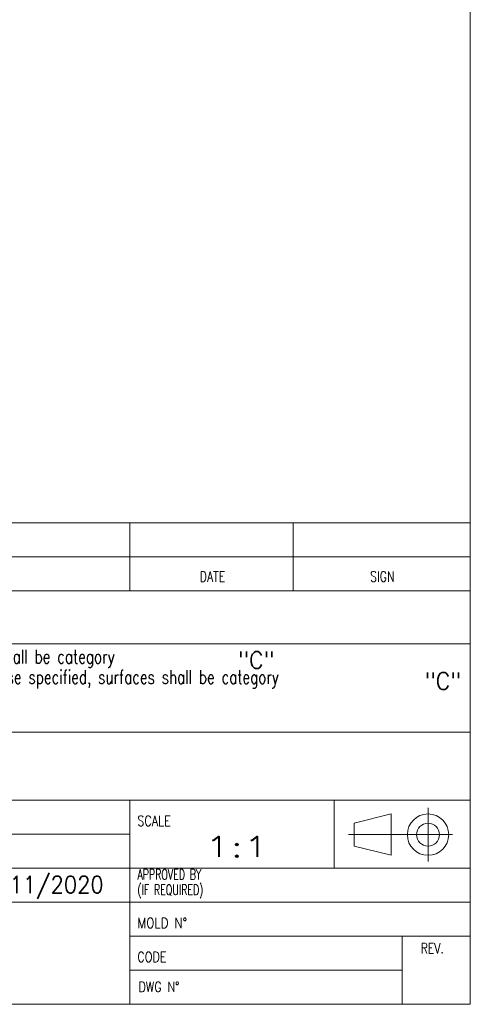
# Model space of a CAD drawing. Header units: millimetres. Extents: x 0 to 589, y 0 to 415.
# Tile 47 of 72: x 523 to 589, y 5 to 150. Entities that reach past the tile are written whole.
import ezdxf

# ---------------------------------------------------------------- set-up
doc = ezdxf.new("R2010")
doc.units = ezdxf.units.MM
doc.layers.add('1', color=7, linetype='Continuous', true_color=0xffffff)
doc.styles.add('blockfont', font='simplex.shx')
doc.styles.add('ideas_simplex', font='simplex.shx')

# ---------------------------------------------------------------- blocks, each defined once
blk = doc.blocks.new('TabularNote1')
at = {"layer": '1', "color": 7, "linetype": 'Continuous', "lineweight": 18}
for p, q in [((0, 5), (8, 5)), ((0, 5), (0, 0)), ((8, 5), (8, 0)), ((8, 5), (16, 5)), ((16, 5), (16, 0)), ((16, 5), (40, 5)), ((40, 5), (40, 0)), ((40, 5), (140, 5)), ((140, 5), (140, 0)), ((140, 5), (164, 5)), ((164, 5), (164, 0)), ((164, 5), (190, 5)), ((190, 5), (190, 0)), ((0, 0), (8, 0)), ((8, 0), (16, 0)), ((16, 0), (40, 0)), ((40, 0), (140, 0)), ((140, 0), (164, 0)), ((164, 0), (190, 0))]:
    blk.add_line(p, q, dxfattribs=at)

msp = doc.modelspace()

# ---------------------------------------------------------------- linework, layer by layer
at = {"layer": '1', "color": 3, "linetype": 'Continuous', "lineweight": 18}
for p, q in [((589, 415), (589, 5)), ((399, 65.794), (589, 65.794)), ((439, 45), (539, 45)), ((439, 45), (539, 45)), ((539, 45), (563, 45)), ((539, 45), (563, 45)), ((563, 45), (589, 45)), ((563, 45), (589, 45)), ((469, 20), (589, 20)), ((539, 20), (539, 5)), ((15, 5), (589, 5))]:
    msp.add_line(p, q, dxfattribs=at)
at = {"layer": '1', "color": 4, "linetype": 'Continuous', "lineweight": 18}
for p, q in [((539, 72.794), (539, 65.794)), ((563, 72.794), (563, 65.794)), ((399, 70.794), (589, 70.794)), ((399, 58), (589, 58)), ((399, 35), (589, 35)), ((539, 20), (539, 35)), ((569, 35), (569, 25)), ((582.799, 33.885), (582.799, 25.976)), ((571.959, 31.611), (577.366, 32.975)), ((577.366, 26.902), (577.366, 32.975)), ((571.959, 28.267), (571.959, 31.611)), ((469, 30), (539, 30)), ((571.098, 29.939), (586.387, 29.939)), ((571.959, 28.267), (577.366, 26.902)), ((469, 25), (589, 25)), ((539, 15), (589, 15)), ((579, 15), (579, 5)), ((539, 10), (579, 10))]:
    msp.add_line(p, q, dxfattribs=at)
for radius in [3.037, 1.672]:
    msp.add_circle((582.799, 29.939), radius, dxfattribs=at)

# ---------------------------------------------------------------- block references
at = {"layer": '1', "color": 172, "linetype": 'Continuous', "lineweight": 18}
msp.add_blockref('TabularNote1', (399, 70.794), dxfattribs=at)

# ---------------------------------------------------------------- texts
at = {"layer": '1', "color": 1, "linetype": 'Continuous', "lineweight": 13, "attachment_point": 7, "line_spacing_factor": 0.903614, "style": 'blockfont'}
for insert, char_height in [((550.187, 71.305), 2), ((574.978, 71.45), 2), ((555.527, 26.724), 4), ((551.348, 20.817), 2.3), ((551.638, 15.888), 2.3), ((552.073, 10.814), 2.3), ((552.363, 5.885), 2.3), ((582.281, 6.856), 3.5)]:
    msp.add_mtext('\\W0.9844; ', dxfattribs=dict(at, insert=insert, char_height=char_height))
at = {"layer": '1', "color": 4, "linetype": 'Continuous', "lineweight": 13, "char_height": 1.5, "attachment_point": 7, "line_spacing_factor": 0.903614, "style": 'blockfont'}
for s, insert in [('\\W0.7839;DATE', (549.289, 67.126)), ('\\W0.7885;SIGN', (574.289, 67.126)), ('\\W0.8044;SCALE', (540.113, 31.208)), ('\\W0.6756;APPROVED BY\\P(IF REQUIRED)', (540.127, 20.589)), ('\\W0.8477;MOLD N%%d', (540.113, 16.208)), ('\\W0.7742;REV.', (581.727, 12.492)), ('\\W0.8021;CODE', (540.113, 11.208)), ('\\W0.8059;DWG N%%d', (540.274, 6.817))]:
    msp.add_mtext(s, dxfattribs=dict(at, insert=insert))
at = {"layer": '1', "color": 3, "linetype": 'Continuous', "lineweight": 13, "attachment_point": 7, "line_spacing_factor": 0.903614, "style": 'blockfont'}
for s, insert, char_height in [('\\W0.7331;For Metal Parts last revision issued of GM_SSM_010_SPM. Unless otherwise specified, surfaces shall be category ', (423.606, 54.444), 2), ('\\W0.9442;"C"', (554.919, 54.348), 2.5), ('\\W0.7316;For Plastic, Rubber and Overmold Parts last revision issued of GM_SSM_004_SPP. Unless otherwise specified, surfaces shall be category', (423.606, 51.444), 2), ('\\W0.9442;"C"', (582.324, 51.274), 2.5)]:
    msp.add_mtext(s, dxfattribs=dict(at, insert=insert, char_height=char_height))
at = {"layer": '1', "color": 87, "linetype": 'Continuous', "lineweight": 18, "insert": (550.005, 26.658), "char_height": 3, "attachment_point": 7, "line_spacing_factor": 1.204819, "style": 'ideas_simplex'}
msp.add_mtext('\\W1.4646;1:1', dxfattribs=at)
at = {"layer": '1', "color": 7, "linetype": 'Continuous', "lineweight": 18, "attachment_point": 7, "line_spacing_factor": 1.204819, "style": 'ideas_simplex'}
for s, insert, char_height in [('\\W0.9076;24/11/2020', (515.329, 20.508), 2.5), ('\\W1.0000;', (548.166, 15.362), 2.5), ('\\W0.7656; ', (545.825, 10.12), 3), ('\\W0.7656; ', (545.779, 5.288), 3), ('\\W1.0000;', (584.052, 5.767), 4)]:
    msp.add_mtext(s, dxfattribs=dict(at, insert=insert, char_height=char_height))

doc.saveas('drawing.dxf')
